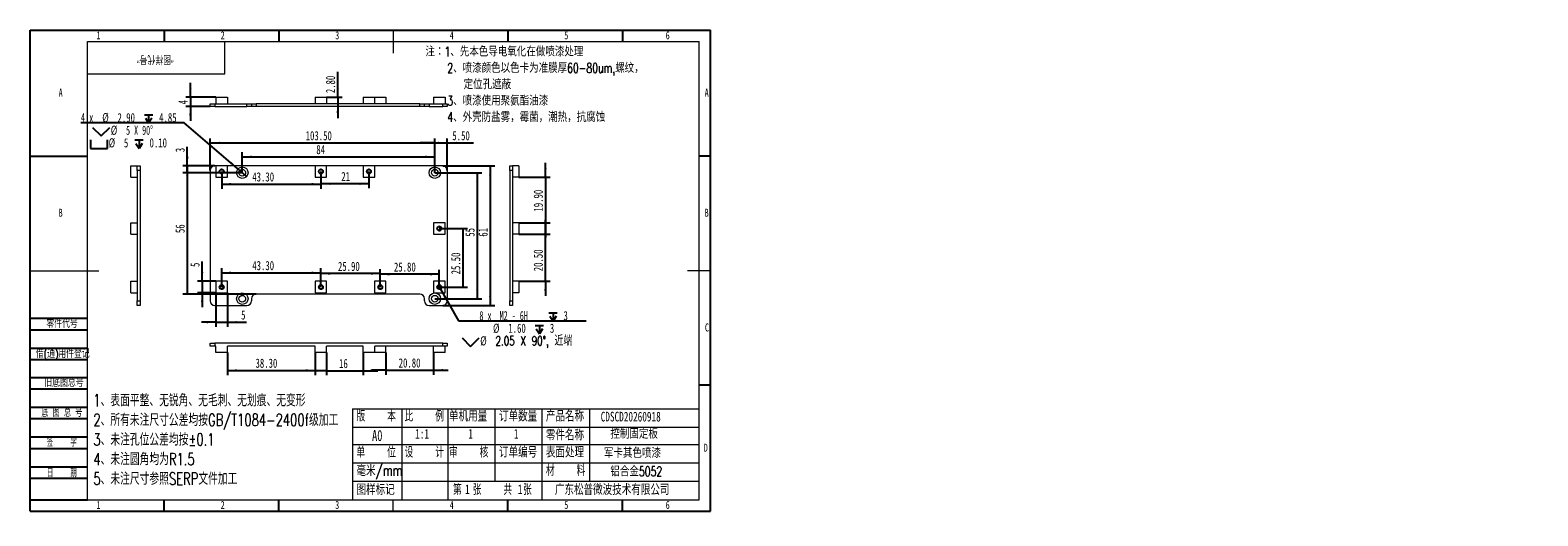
# Model space of a CAD drawing. Header units: millimetres. Extents: x 0 to 658, y -2 to 210.
import ezdxf

# ---------------------------------------------------------------- set-up
doc = ezdxf.new("R2010")
doc.units = ezdxf.units.MM
doc.layers.add('图框', color=7, linetype='Continuous')
doc.layers.add('粗实线层', color=7, linetype='Continuous', lineweight=15)
doc.styles.add('SLDTEXTSTYLE0', font='TXT', dxfattribs={"width": 0.7})
doc.styles.add('SLDTEXTSTYLE1', font='TXT', dxfattribs={"width": 0.7, "bigfont": 'bigfont'})
doc.styles.add('SLDTEXTSTYLE2', font='TXT', dxfattribs={"width": 0.614286, "bigfont": 'bigfont'})
doc.styles.add('SLDTEXTSTYLE3', font='TXT', dxfattribs={"width": 0.566667, "bigfont": 'bigfont'})
doc.styles.add('SLDTEXTSTYLE4', font='TXT', dxfattribs={"width": 0.633333})
doc.styles.add('SLDTEXTSTYLE5', font='TXT', dxfattribs={"width": 0.642857})
doc.styles.add('SLDTEXTSTYLE6', font='TXT', dxfattribs={"width": 0.616667})
doc.dimstyles.new('SLDDIMSTYLE0', dxfattribs={"dimtxt": 4, "dimasz": 4.08, "dimexe": 0, "dimexo": 0.0625, "dimgap": 1, "dimtad": 2, "dimrnd": 1e-09, "dimzin": 4, "dimdsep": 46, "dimtxsty": 'SLDTEXTSTYLE0', "dimsah": 1, "dimcen": 0.09, "dimadec": 0, "dimazin": 1, "dimtfac": 1, "dimtofl": 0, "dimtmove": 0, "dimatfit": 3, "dimfxl": 0, "dimfrac": 2, "dimtolj": 1, "dimtzin": 12, "dimarcsym": 0})
doc.dimstyles.new('SLDDIMSTYLE1', dxfattribs={"dimtxt": 4, "dimasz": 4.08, "dimexe": 0, "dimexo": 0.0625, "dimgap": 1, "dimtad": 2, "dimrnd": 1e-09, "dimzin": 12, "dimdsep": 46, "dimtxsty": 'SLDTEXTSTYLE0', "dimsah": 1, "dimcen": 0.09, "dimadec": 0, "dimazin": 3, "dimtfac": 1, "dimtofl": 0, "dimtmove": 0, "dimatfit": 3, "dimfxl": 0, "dimfrac": 2, "dimtolj": 1, "dimtzin": 12, "dimarcsym": 0})
doc.dimstyles.new('SLDDIMSTYLE2', dxfattribs={"dimtxt": 4, "dimasz": 4.08, "dimexe": 0, "dimexo": 0.0625, "dimgap": 1, "dimtad": 0, "dimtih": 1, "dimtoh": 1, "dimrnd": 1e-09, "dimzin": 4, "dimdsep": 46, "dimtxsty": 'SLDTEXTSTYLE0', "dimblk1": 'NONE', "dimsah": 1, "dimcen": 0, "dimadec": 0, "dimazin": 1, "dimtfac": 1, "dimtmove": 0, "dimatfit": 3, "dimldrblk": 'NONE', "dimfxl": 0, "dimfrac": 2, "dimtolj": 1, "dimtzin": 12, "dimarcsym": 0})
doc.dimstyles.new('SLDDIMSTYLE3', dxfattribs={"dimtxt": 4, "dimasz": 4.08, "dimexe": 0, "dimexo": 0.0625, "dimgap": 1, "dimtad": 0, "dimtih": 1, "dimtoh": 1, "dimdec": 6, "dimrnd": 1e-09, "dimzin": 12, "dimdsep": 46, "dimtxsty": 'SLDTEXTSTYLE0', "dimblk1": 'NONE', "dimsah": 1, "dimcen": 0, "dimadec": 0, "dimazin": 3, "dimtfac": 1, "dimtmove": 0, "dimatfit": 3, "dimldrblk": 'NONE', "dimfxl": 0, "dimfrac": 2, "dimtolj": 1, "dimtzin": 12, "dimarcsym": 0})
doc.dimstyles.new('SLDDIMSTYLE4', dxfattribs={"dimtxt": 4, "dimasz": 4.08, "dimexe": 0, "dimexo": 0.0625, "dimgap": 1, "dimtad": 2, "dimrnd": 1e-09, "dimzin": 4, "dimdsep": 46, "dimtxsty": 'SLDTEXTSTYLE0', "dimsah": 1, "dimcen": 0.09, "dimadec": 0, "dimazin": 1, "dimtfac": 1, "dimtmove": 0, "dimatfit": 0, "dimfxl": 0, "dimfrac": 2, "dimtolj": 1, "dimtzin": 12, "dimarcsym": 0})
doc.dimstyles.new('SLDDIMSTYLE5', dxfattribs={"dimtxt": 4, "dimasz": 4.08, "dimexe": 0, "dimexo": 0.0625, "dimgap": 1, "dimtad": 2, "dimrnd": 1e-09, "dimzin": 12, "dimdsep": 46, "dimtxsty": 'SLDTEXTSTYLE0', "dimsah": 1, "dimcen": 0.09, "dimadec": 0, "dimazin": 3, "dimtfac": 1, "dimtmove": 0, "dimatfit": 0, "dimfxl": 0, "dimfrac": 2, "dimtolj": 1, "dimtzin": 12, "dimarcsym": 0})

# ---------------------------------------------------------------- blocks, each defined once
blk = doc.blocks.new('SW_NOTE_0')
at = {"layer": '图框', "color": 0, "char_height": 4.2333, "attachment_point": 1, "style": 'SLDTEXTSTYLE1'}
for s, insert in [('\\M+1928D\\M+181461\\M+18141\\M+190E6\\M+1967B\\M+19046导电氧\\M+189BB\\M+18DDD\\M+198F4喷\\M+18EBD处\\M+1979D', (0, 5.46)), ('2\\M+18141喷\\M+18EBD颜\\M+19046\\M+188C8\\M+19046卡为\\M+18F79\\M+1968C\\M+18CFA60-80um,\\M+19786纹\\M+18143', (9.53, -1.69)), ('\\M+192E8\\M+188CA\\M+18D45\\M+18ED5\\M+195C1', (16.67, -8.83)), ('3\\M+18141喷\\M+18EBD\\M+18E67\\M+19770\\M+1E3DA氨酯\\M+196FB\\M+18EBD', (9.53, -15.98)), ('4\\M+18141\\M+18A4F壳\\M+19668盐雾\\M+18143霉\\M+18BDB\\M+18143\\M+192AA热\\M+18143\\M+18D52\\M+19585蚀', (9.53, -23.12))]:
    blk.add_mtext(s, dxfattribs=dict(at, insert=insert))
blk = doc.blocks.new('SW_NOTE_1')
at = {"layer": '图框', "color": 0, "attachment_point": 1, "style": 'SLDTEXTSTYLE1'}
for s, insert, char_height in [('1\\M+18141\\M+1955C\\M+196CA\\M+195BD\\M+190AE\\M+18141\\M+19DD9锐\\M+18A70\\M+18141\\M+19DD9\\M+196D1\\M+18E68\\M+18141\\M+19DD9划\\M+18DAD\\M+18141\\M+19DD9变\\M+18C60', (0, 6.82), 5.29167), ('2\\M+18141\\M+18F8A\\M+1974C\\M+196A2\\M+1928D\\M+18EDA\\M+190A1\\M+18CF6\\M+18DB7\\M+18BCF\\M+188C2GB/T1084-2400f级\\M+189C1\\M+18D48', (0, -1.73), 5.29167), ('3\\M+18141\\M+196A2\\M+1928D\\M+18D45\\M+188CA\\M+18CF6\\M+18DB7\\M+18BCF\\M+188C2\\M+1817D0.1', (0, -10.29), 5.2917), ('4\\M+18141\\M+196A2\\M+1928D圆\\M+18A70\\M+18BCF为R1.5', (0, -18.85), 5.2917), ('5\\M+18141\\M+196A2\\M+1928D\\M+18EDA\\M+190A1\\M+18E51\\M+18FC6SERP\\M+195B6\\M+18C8F\\M+189C1\\M+18D48', (0, -27.4), 5.2917)]:
    blk.add_mtext(s, dxfattribs=dict(at, insert=insert, char_height=char_height))
blk = doc.blocks.new('_D')
at = {"layer": '图框'}
for p, q in [((78.6, 148.78), (78.6, 162.78)), ((78.6, 160.78), (182.1, 160.78)), ((182.1, 148.78), (182.1, 162.78))]:
    blk.add_line(p, q, dxfattribs=at)
for points in [[(78.6, 160.78), (82.68, 160.27), (82.68, 161.29)], [(182.1, 160.78), (178.02, 161.29), (178.02, 160.27)]]:
    blk.add_solid(points, dxfattribs=at)
at = {"layer": '图框', "insert": (120.26, 165.94), "char_height": 4, "attachment_point": 1, "style": 'SLDTEXTSTYLE0'}
blk.add_mtext('103.50', dxfattribs=at)
blk = doc.blocks.new('_D_1')
at = {"layer": '图框'}
for p, q in [((80.6, 150.78), (66.6, 150.78)), ((68.6, 150.78), (68.6, 94.78)), ((98.6, 94.78), (66.6, 94.78))]:
    blk.add_line(p, q, dxfattribs=at)
for points in [[(68.6, 150.78), (68.1, 146.7), (69.11, 146.7)], [(68.6, 94.78), (69.11, 98.86), (68.1, 98.86)]]:
    blk.add_solid(points, dxfattribs=at)
at = {"layer": '图框', "insert": (63.45, 121.43), "char_height": 4, "attachment_point": 1, "rotation": 90, "style": 'SLDTEXTSTYLE0'}
blk.add_mtext('56', dxfattribs=at)
blk = doc.blocks.new('_D_2')
at = {"layer": '图框'}
for p, q in [((180.1, 150.78), (202.84, 150.78)), ((200.84, 150.78), (200.84, 89.78)), ((180.1, 89.78), (202.84, 89.78))]:
    blk.add_line(p, q, dxfattribs=at)
for points in [[(200.84, 150.78), (200.33, 146.7), (201.35, 146.7)], [(200.84, 89.78), (201.35, 93.86), (200.33, 93.86)]]:
    blk.add_solid(points, dxfattribs=at)
at = {"layer": '图框', "insert": (195.68, 119.85), "char_height": 4, "attachment_point": 1, "rotation": 90, "style": 'SLDTEXTSTYLE0'}
blk.add_mtext('61', dxfattribs=at)
blk = doc.blocks.new('SW_SYMBOL_HOLE_DEPTH')
at = {"layer": '图框', "color": 0}
for p, q in [((0, 875), (800, 875)), ((100, 555), (400, 75)), ((400, 875), (400, 75)), ((700, 555), (400, 75))]:
    blk.add_line(p, q, dxfattribs=at)
blk = doc.blocks.new('SW_SYMBOL_HOLE_SINK')
at = {"layer": '图框', "color": 0}
for p, q in [((0, 875), (800, 75)), ((800, 75), (1600, 875))]:
    blk.add_line(p, q, dxfattribs=at)
blk = doc.blocks.new('SW_SYMBOL_HOLE_SPOT')
at = {"layer": '图框', "color": 0}
for p, q in [((0, 875), (0, 75)), ((0, 75), (1600, 75)), ((1600, 75), (1600, 875))]:
    blk.add_line(p, q, dxfattribs=at)
blk = doc.blocks.new('_D_3')
at = {"layer": '图框'}
for p, q in [((67.28, 169.51), (22.16, 169.51)), ((90.71, 149.41), (67.28, 169.51)), ((94.5, 146.15), (90.71, 149.41))]:
    blk.add_line(p, q, dxfattribs=at)
blk.add_solid([(90.71, 149.41), (87.94, 152.45), (87.28, 151.68)], dxfattribs=at)
at = {"layer": '图框', "xscale": 0.004654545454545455, "yscale": 0.004654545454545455, "zscale": 0.004654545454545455}
for name, p in [('SW_SYMBOL_HOLE_DEPTH', (49.86, 169)), ('SW_SYMBOL_HOLE_SINK', (27.28, 163.5)), ('SW_SYMBOL_HOLE_SPOT', (26.35, 158)), ('SW_SYMBOL_HOLE_DEPTH', (45.67, 158))]:
    blk.add_blockref(name, p, dxfattribs=at)
at = {"layer": '图框', "char_height": 4, "attachment_point": 1}
for s, insert, style in [('4 x', (22.16, 173.82), 'SLDTEXTSTYLE4'), ('%%c', (31.47, 173.82), 'SLDTEXTSTYLE0'), ('2.90', (38.14, 173.82), 'SLDTEXTSTYLE0'), ('4.85', (56.3, 173.82), 'SLDTEXTSTYLE0'), ('%%c', (35.19, 168.32), 'SLDTEXTSTYLE0'), ('5 X 90°', (41.87, 168.32), 'SLDTEXTSTYLE5'), ('%%c', (34.26, 162.82), 'SLDTEXTSTYLE0'), ('5', (40.94, 162.82), 'SLDTEXTSTYLE0'), ('0.10', (52.11, 162.82), 'SLDTEXTSTYLE0')]:
    blk.add_mtext(s, dxfattribs=dict(at, insert=insert, style=style))
blk = doc.blocks.new('_NONE')
blk = doc.blocks.new('_D_4')
at = {"layer": '图框'}
for p, q in [((178.1, 98.77), (179.11, 96.99)), ((179.11, 96.99), (186.96, 83.08)), ((186.96, 83.08), (242.78, 83.08))]:
    blk.add_line(p, q, dxfattribs=at)
blk.add_solid([(179.11, 96.99), (180.67, 93.19), (181.56, 93.69)], dxfattribs=at)
at = {"layer": '图框', "xscale": 0.004654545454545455, "yscale": 0.004654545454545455, "zscale": 0.004654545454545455}
for name, p in [('SW_SYMBOL_HOLE_DEPTH', (226.37, 82.56)), ('SW_SYMBOL_HOLE_DEPTH', (220.43, 77.06)), ('SW_SYMBOL_HOLE_SINK', (188.54, 71.56))]:
    blk.add_blockref(name, p, dxfattribs=at)
at = {"layer": '图框', "char_height": 4, "attachment_point": 1}
for s, insert, style in [('8 x  M2 - 6H', (196.11, 87.39), 'SLDTEXTSTYLE6'), ('3', (232.81, 87.39), 'SLDTEXTSTYLE0'), ('%%c', (202.05, 81.89), 'SLDTEXTSTYLE0'), ('1.60', (208.72, 81.89), 'SLDTEXTSTYLE0'), ('3', (226.87, 81.89), 'SLDTEXTSTYLE0'), ('%%c', (196.46, 76.39), 'SLDTEXTSTYLE0'), ('2.05 X 90\\M+1818B, \\M+18BDF\\M+1925B', (203.13, 76.39), 'SLDTEXTSTYLE1')]:
    blk.add_mtext(s, dxfattribs=dict(at, insert=insert, style=style))
blk = doc.blocks.new('_D_5')
at = {"layer": '图框'}
for p, q in [((92.6, 147.78), (92.6, 156.72)), ((92.6, 154.72), (176.6, 154.72)), ((176.6, 147.78), (176.6, 156.72))]:
    blk.add_line(p, q, dxfattribs=at)
for points in [[(92.6, 154.72), (96.68, 154.21), (96.68, 155.22)], [(176.6, 154.72), (172.52, 155.22), (172.52, 154.21)]]:
    blk.add_solid(points, dxfattribs=at)
at = {"layer": '图框', "insert": (124.92, 159.87), "char_height": 4, "attachment_point": 1, "style": 'SLDTEXTSTYLE0'}
blk.add_mtext('84', dxfattribs=at)
blk = doc.blocks.new('_D_6')
at = {"layer": '图框'}
for p, q in [((176.6, 147.78), (197.18, 147.78)), ((195.18, 147.78), (195.18, 92.78)), ((176.6, 92.78), (197.18, 92.78))]:
    blk.add_line(p, q, dxfattribs=at)
for points in [[(195.18, 147.78), (194.67, 143.7), (195.69, 143.7)], [(195.18, 92.78), (195.69, 96.86), (194.67, 96.86)]]:
    blk.add_solid(points, dxfattribs=at)
at = {"layer": '图框', "insert": (190.02, 119.85), "char_height": 4, "attachment_point": 1, "rotation": 90, "style": 'SLDTEXTSTYLE0'}
blk.add_mtext('55', dxfattribs=at)
blk = doc.blocks.new('_D_7')
at = {"layer": '图框'}
for p, q in [((176.6, 160.78), (170.25, 160.78)), ((176.6, 147.78), (176.6, 162.78)), ((176.6, 160.78), (182.1, 160.78)), ((182.1, 148.78), (182.1, 162.78)), ((182.1, 160.78), (193.6, 160.78))]:
    blk.add_line(p, q, dxfattribs=at)
for points in [[(176.6, 160.78), (172.52, 161.29), (172.52, 160.27)], [(182.1, 160.78), (186.18, 160.27), (186.18, 161.29)]]:
    blk.add_solid(points, dxfattribs=at)
at = {"layer": '图框', "insert": (184.29, 165.94), "char_height": 4, "attachment_point": 1, "style": 'SLDTEXTSTYLE0'}
blk.add_mtext('5.50', dxfattribs=at)
blk = doc.blocks.new('_D_8')
at = {"layer": '图框'}
for p, q in [((68.6, 150.78), (68.6, 159.06)), ((80.6, 150.78), (66.6, 150.78)), ((92.6, 147.78), (66.6, 147.78)), ((68.6, 147.78), (68.6, 150.78)), ((68.6, 147.78), (68.6, 141.43))]:
    blk.add_line(p, q, dxfattribs=at)
for points in [[(68.6, 150.78), (69.11, 154.86), (68.1, 154.86)], [(68.6, 147.78), (68.1, 143.7), (69.11, 143.7)]]:
    blk.add_solid(points, dxfattribs=at)
at = {"layer": '图框', "insert": (63.45, 156.73), "char_height": 4, "attachment_point": 1, "rotation": 90, "style": 'SLDTEXTSTYLE0'}
blk.add_mtext('3', dxfattribs=at)
blk = doc.blocks.new('_D_9')
at = {"layer": '图框'}
for p, q in [((83.6, 97.88), (83.6, 106.09)), ((126.9, 97.88), (126.9, 106.09)), ((83.6, 104.09), (126.9, 104.09))]:
    blk.add_line(p, q, dxfattribs=at)
for points in [[(83.6, 104.09), (87.68, 103.59), (87.68, 104.6)], [(126.9, 104.09), (122.82, 104.6), (122.82, 103.59)]]:
    blk.add_solid(points, dxfattribs=at)
at = {"layer": '图框', "insert": (96.96, 109.25), "char_height": 4, "attachment_point": 1, "style": 'SLDTEXTSTYLE0'}
blk.add_mtext('43.30', dxfattribs=at)
blk = doc.blocks.new('_D_10')
at = {"layer": '图框'}
for p, q in [((126.9, 97.88), (126.9, 105.73)), ((152.8, 97.88), (152.8, 105.73)), ((152.8, 103.73), (126.9, 103.73))]:
    blk.add_line(p, q, dxfattribs=at)
for points in [[(126.9, 103.73), (130.98, 103.22), (130.98, 104.24)], [(152.8, 103.73), (148.72, 104.24), (148.72, 103.22)]]:
    blk.add_solid(points, dxfattribs=at)
at = {"layer": '图框', "insert": (134.36, 108.89), "char_height": 4, "attachment_point": 1, "style": 'SLDTEXTSTYLE0'}
blk.add_mtext('25.90', dxfattribs=at)
blk = doc.blocks.new('_D_11')
at = {"layer": '图框'}
for p, q in [((152.8, 97.88), (152.8, 105.45)), ((178.6, 97.88), (178.6, 105.45)), ((178.6, 103.45), (152.8, 103.45))]:
    blk.add_line(p, q, dxfattribs=at)
for points in [[(152.8, 103.45), (156.88, 102.94), (156.88, 103.95)], [(178.6, 103.45), (174.52, 103.95), (174.52, 102.94)]]:
    blk.add_solid(points, dxfattribs=at)
at = {"layer": '图框', "insert": (158.8, 108.6), "char_height": 4, "attachment_point": 1, "style": 'SLDTEXTSTYLE0'}
blk.add_mtext('25.80', dxfattribs=at)
blk = doc.blocks.new('_D_12')
at = {"layer": '图框'}
for p, q in [((83.6, 148.28), (83.6, 140.8)), ((126.9, 148.28), (126.9, 140.8)), ((83.6, 142.8), (126.9, 142.8))]:
    blk.add_line(p, q, dxfattribs=at)
for points in [[(83.6, 142.8), (87.68, 142.29), (87.68, 143.3)], [(126.9, 142.8), (122.82, 143.3), (122.82, 142.29)]]:
    blk.add_solid(points, dxfattribs=at)
at = {"layer": '图框', "insert": (96.96, 147.95), "char_height": 4, "attachment_point": 1, "style": 'SLDTEXTSTYLE0'}
blk.add_mtext('43.30', dxfattribs=at)
blk = doc.blocks.new('_D_13')
at = {"layer": '图框'}
for p, q in [((126.9, 148.28), (126.9, 140.96)), ((147.9, 148.28), (147.9, 140.96)), ((147.9, 142.96), (126.9, 142.96))]:
    blk.add_line(p, q, dxfattribs=at)
for points in [[(126.9, 142.96), (130.98, 142.45), (130.98, 143.46)], [(147.9, 142.96), (143.82, 143.46), (143.82, 142.45)]]:
    blk.add_solid(points, dxfattribs=at)
at = {"layer": '图框', "insert": (135.8, 148.11), "char_height": 4, "attachment_point": 1, "style": 'SLDTEXTSTYLE0'}
blk.add_mtext('21', dxfattribs=at)
blk = doc.blocks.new('_D_14')
at = {"layer": '图框'}
for p, q in [((178.6, 123.38), (190.94, 123.38)), ((188.94, 123.38), (188.94, 97.88)), ((178.6, 97.88), (190.94, 97.88))]:
    blk.add_line(p, q, dxfattribs=at)
for points in [[(188.94, 123.38), (188.43, 119.3), (189.45, 119.3)], [(188.94, 97.88), (189.45, 101.96), (188.43, 101.96)]]:
    blk.add_solid(points, dxfattribs=at)
at = {"layer": '图框', "insert": (183.78, 103.4), "char_height": 4, "attachment_point": 1, "rotation": 90, "style": 'SLDTEXTSTYLE0'}
blk.add_mtext('25.50', dxfattribs=at)
blk = doc.blocks.new('_D_15')
at = {"layer": '图框'}
for p, q in [((81.1, 95.38), (81.1, 80.54)), ((86.1, 95.38), (86.1, 80.54)), ((81.1, 82.54), (74.75, 82.54)), ((81.1, 82.54), (86.1, 82.54)), ((86.1, 82.54), (94.41, 82.54))]:
    blk.add_line(p, q, dxfattribs=at)
for points in [[(81.1, 82.54), (77.02, 83.04), (77.02, 82.03)], [(86.1, 82.54), (90.18, 82.03), (90.18, 83.04)]]:
    blk.add_solid(points, dxfattribs=at)
at = {"layer": '图框', "insert": (92.08, 87.69), "char_height": 4, "attachment_point": 1, "style": 'SLDTEXTSTYLE0'}
blk.add_mtext('5', dxfattribs=at)
blk = doc.blocks.new('_D_16')
at = {"layer": '图框'}
for p, q in [((75.07, 100.38), (75.07, 108.96)), ((81.1, 100.38), (73.07, 100.38)), ((75.07, 100.38), (75.07, 95.38)), ((81.1, 95.38), (73.07, 95.38)), ((75.07, 95.38), (75.07, 89.03))]:
    blk.add_line(p, q, dxfattribs=at)
for points in [[(75.07, 100.38), (75.58, 104.46), (74.57, 104.46)], [(75.07, 95.38), (74.57, 91.3), (75.58, 91.3)]]:
    blk.add_solid(points, dxfattribs=at)
at = {"layer": '图框', "insert": (69.92, 106.63), "char_height": 4, "attachment_point": 1, "rotation": 90, "style": 'SLDTEXTSTYLE0'}
blk.add_mtext('5', dxfattribs=at)
blk = doc.blocks.new('_D_17')
at = {"layer": '图框'}
for p, q in [((69.94, 180.7), (69.94, 187.05)), ((81.1, 180.7), (67.94, 180.7)), ((69.94, 180.7), (69.94, 176.7)), ((78.6, 176.7), (67.94, 176.7)), ((69.94, 176.7), (69.94, 170.35))]:
    blk.add_line(p, q, dxfattribs=at)
for points in [[(69.94, 180.7), (70.45, 184.78), (69.43, 184.78)], [(69.94, 176.7), (69.43, 172.62), (70.45, 172.62)]]:
    blk.add_solid(points, dxfattribs=at)
at = {"layer": '图框', "insert": (64.78, 177.63), "char_height": 4, "attachment_point": 1, "rotation": 90, "style": 'SLDTEXTSTYLE0'}
blk.add_mtext('4', dxfattribs=at)
blk = doc.blocks.new('_D_18')
at = {"layer": '图框'}
for p, q in [((134.26, 180.7), (134.26, 191.81)), ((129.4, 180.7), (136.26, 180.7)), ((134.26, 180.7), (134.26, 177.9)), ((134.26, 177.9), (134.26, 171.55))]:
    blk.add_line(p, q, dxfattribs=at)
for points in [[(134.26, 180.7), (134.77, 184.78), (133.75, 184.78)], [(134.26, 177.9), (133.75, 173.82), (134.77, 173.82)]]:
    blk.add_solid(points, dxfattribs=at)
at = {"layer": '图框', "insert": (129.11, 182.5), "char_height": 4, "attachment_point": 1, "rotation": 90, "style": 'SLDTEXTSTYLE0'}
blk.add_mtext('2.80', dxfattribs=at)
blk = doc.blocks.new('_D_19')
at = {"layer": '图框'}
for p, q in [((86.1, 69.31), (86.1, 59.47)), ((124.4, 69.31), (124.4, 59.47)), ((86.1, 61.47), (124.4, 61.47))]:
    blk.add_line(p, q, dxfattribs=at)
for points in [[(86.1, 61.47), (90.18, 60.96), (90.18, 61.98)], [(124.4, 61.47), (120.32, 61.98), (120.32, 60.96)]]:
    blk.add_solid(points, dxfattribs=at)
at = {"layer": '图框', "insert": (98.37, 66.63), "char_height": 4, "attachment_point": 1, "style": 'SLDTEXTSTYLE0'}
blk.add_mtext('38.30', dxfattribs=at)
blk = doc.blocks.new('_D_20')
at = {"layer": '图框'}
for p, q in [((129.4, 69.31), (129.4, 59.35)), ((145.4, 69.31), (145.4, 59.35)), ((129.4, 61.35), (123.05, 61.35)), ((129.4, 61.35), (145.4, 61.35)), ((145.4, 61.35), (151.75, 61.35))]:
    blk.add_line(p, q, dxfattribs=at)
for points in [[(129.4, 61.35), (125.32, 61.86), (125.32, 60.84)], [(145.4, 61.35), (149.48, 60.84), (149.48, 61.86)]]:
    blk.add_solid(points, dxfattribs=at)
at = {"layer": '图框', "insert": (134.84, 66.5), "char_height": 4, "attachment_point": 1, "style": 'SLDTEXTSTYLE0'}
blk.add_mtext('16', dxfattribs=at)
blk = doc.blocks.new('_D_21')
at = {"layer": '图框'}
for p, q in [((155.3, 69.31), (155.3, 59.59)), ((176.1, 69.31), (176.1, 59.59)), ((155.3, 61.59), (148.95, 61.59)), ((155.3, 61.59), (176.1, 61.59)), ((176.1, 61.59), (182.45, 61.59))]:
    blk.add_line(p, q, dxfattribs=at)
for points in [[(155.3, 61.59), (151.22, 62.1), (151.22, 61.09)], [(176.1, 61.59), (180.18, 61.09), (180.18, 62.1)]]:
    blk.add_solid(points, dxfattribs=at)
at = {"layer": '图框', "insert": (160.87, 66.75), "char_height": 4, "attachment_point": 1, "style": 'SLDTEXTSTYLE0'}
blk.add_mtext('20.80', dxfattribs=at)
blk = doc.blocks.new('_D_22')
at = {"layer": '图框'}
for p, q in [((224.93, 145.78), (224.93, 152.13)), ((213.32, 145.78), (226.93, 145.78)), ((224.93, 145.78), (224.93, 125.88)), ((213.32, 125.88), (226.93, 125.88)), ((224.93, 125.88), (224.93, 119.53))]:
    blk.add_line(p, q, dxfattribs=at)
for points in [[(224.93, 145.78), (225.44, 149.86), (224.43, 149.86)], [(224.93, 125.88), (224.43, 121.8), (225.44, 121.8)]]:
    blk.add_solid(points, dxfattribs=at)
at = {"layer": '图框', "insert": (219.78, 130.82), "char_height": 4, "attachment_point": 1, "rotation": 90, "style": 'SLDTEXTSTYLE0'}
blk.add_mtext('19.90', dxfattribs=at)
blk = doc.blocks.new('_D_23')
at = {"layer": '图框'}
for p, q in [((224.93, 120.88), (224.93, 127.23)), ((213.32, 120.88), (226.93, 120.88)), ((224.93, 100.38), (224.93, 120.88)), ((213.32, 100.38), (226.93, 100.38)), ((224.93, 100.38), (224.93, 94.03))]:
    blk.add_line(p, q, dxfattribs=at)
for points in [[(224.93, 120.88), (225.44, 124.96), (224.43, 124.96)], [(224.93, 100.38), (224.43, 96.3), (225.44, 96.3)]]:
    blk.add_solid(points, dxfattribs=at)
at = {"layer": '图框', "insert": (219.78, 104.76), "char_height": 4, "attachment_point": 1, "rotation": 90, "style": 'SLDTEXTSTYLE0'}
blk.add_mtext('20.50', dxfattribs=at)

msp = doc.modelspace()

# ---------------------------------------------------------------- linework, layer by layer
at = {"color": 7, "linetype": 'Continuous', "lineweight": 15}
for p, q in [((78.6034483, 176.6980495), (78.6034483, 177.8980495)), ((78.6034483, 177.8980495), (80.6034524, 177.8980495)), ((80.6034524, 177.8980495), (80.6034524, 176.6980495)), ((80.6034524, 177.8980495), (94.6034509, 177.8980495)), ((81.1034534, 180.6980497), (81.1034534, 177.8980495)), ((81.1034534, 180.6980497), (86.1034523, 180.6980497)), ((86.1034523, 180.6980497), (86.1034523, 177.8980495)), ((94.6034509, 176.6980495), (94.6034509, 177.8980495)), ((94.6034509, 177.8980495), (96.6034513, 177.8980495)), ((96.6034513, 177.8980495), (96.6034513, 176.6980495)), ((96.6034513, 177.8980495), (98.6034516, 177.8980495)), ((98.6034516, 177.8980495), (98.6034516, 176.6980495)), ((170.1034512, 177.8980495), (98.6034516, 177.8980495)), ((124.4034506, 180.6980497), (129.4034514, 180.6980497)), ((124.4034506, 180.6980497), (124.4034506, 177.8980495)), ((129.4034514, 180.6980497), (129.4034514, 177.8980495)), ((145.403451, 180.6980497), (150.3034508, 180.6980497)), ((145.403451, 180.6980497), (145.403451, 177.8980495)), ((150.3034508, 180.6980497), (155.3034512, 180.6980497)), ((150.3034508, 180.6980497), (150.3034508, 177.8980495)), ((155.3034512, 180.6980497), (155.3034512, 177.8980495)), ((170.1034512, 176.6980495), (170.1034512, 177.8980495)), ((170.1034512, 177.8980495), (172.1034515, 177.8980495)), ((172.1034515, 176.6980495), (172.1034515, 177.8980495)), ((172.1034515, 177.8980495), (174.1034519, 177.8980495)), ((174.1034519, 177.8980495), (174.1034519, 176.6980495)), ((174.1034519, 177.8980495), (180.1034528, 177.8980495)), ((176.1034522, 180.6980497), (176.1034522, 177.8980495)), ((176.1034522, 180.6980497), (181.1034511, 180.6980497)), ((180.1034528, 176.6980495), (180.1034528, 177.8980495)), ((180.1034528, 177.8980495), (182.1034494, 177.8980495)), ((181.1034511, 180.6980497), (181.1034511, 177.8980495)), ((182.1034494, 177.8980495), (182.1034494, 176.6980495)), ((80.6034524, 176.6980495), (78.6034483, 176.6980495)), ((80.6034524, 176.6980495), (94.6034509, 176.6980495)), ((96.6034513, 176.6980495), (94.6034509, 176.6980495)), ((98.6034516, 176.6980495), (96.6034513, 176.6980495)), ((170.1034512, 176.6980495), (98.6034516, 176.6980495)), ((172.1034515, 176.6980495), (170.1034512, 176.6980495)), ((174.1034519, 176.6980495), (172.1034515, 176.6980495)), ((174.1034519, 176.6980495), (180.1034528, 176.6980495)), ((182.1034494, 176.6980495), (180.1034528, 176.6980495)), ((43.9660716, 145.781731), (43.9660716, 150.7817318)), ((43.9660716, 150.7817318), (46.7660717, 150.7817318)), ((43.9660716, 145.781731), (46.7660717, 145.781731)), ((46.7660717, 148.7817315), (46.7660717, 150.7817318)), ((46.7660717, 150.7817318), (47.9660718, 150.7817318)), ((46.7660717, 148.7817315), (46.7660717, 91.7817315)), ((47.9660718, 148.7817315), (46.7660717, 148.7817315)), ((47.9660718, 150.7817318), (47.9660718, 148.7817315)), ((47.9660718, 148.7817315), (47.9660718, 91.7817315)), ((78.6034483, 148.7817315), (78.6034483, 91.7817315)), ((81.1034534, 150.7817318), (80.6034524, 150.7817318)), ((81.1034534, 150.7817318), (81.1034534, 145.781731)), ((86.1034523, 150.7817318), (81.1034534, 150.7817318)), ((81.1034534, 145.781731), (86.1034523, 145.781731)), ((86.1034523, 145.781731), (86.1034523, 150.7817318)), ((124.4034506, 150.7817318), (86.1034523, 150.7817318)), ((124.4034506, 150.7817318), (124.4034506, 145.781731)), ((129.4034514, 150.7817318), (124.4034506, 150.7817318)), ((124.4034506, 145.781731), (129.4034514, 145.781731)), ((129.4034514, 145.781731), (129.4034514, 150.7817318)), ((145.403451, 150.7817318), (129.4034514, 150.7817318)), ((150.4034511, 150.7817318), (145.403451, 150.7817318)), ((145.403451, 150.7817318), (145.403451, 145.781731)), ((145.403451, 145.781731), (150.4034511, 145.781731)), ((150.4034511, 145.781731), (150.4034511, 150.7817318)), ((180.1034528, 150.7817318), (150.4034511, 150.7817318)), ((182.1034494, 148.7817315), (182.1034494, 91.7817315)), ((209.3242119, 150.7817318), (210.5242119, 150.7817318)), ((209.3242119, 148.7817315), (209.3242119, 150.7817318)), ((210.5242119, 148.7817315), (209.3242119, 148.7817315)), ((209.3242119, 148.7817315), (209.3242119, 91.7817315)), ((210.5242119, 150.7817318), (210.5242119, 148.7817315)), ((213.3242121, 150.7817318), (210.5242119, 150.7817318)), ((210.5242119, 148.7817315), (210.5242119, 91.7817315)), ((213.3242121, 145.781731), (210.5242119, 145.781731)), ((213.3242121, 150.7817318), (213.3242121, 145.781731)), ((43.9660716, 120.8817316), (43.9660716, 125.8817318)), ((43.9660716, 125.8817318), (46.7660717, 125.8817318)), ((181.1034511, 125.8817318), (176.1034522, 125.8817318)), ((176.1034522, 125.8817318), (176.1034522, 120.8817316)), ((181.1034511, 120.8817316), (181.1034511, 125.8817318)), ((213.3242121, 125.8817318), (210.5242119, 125.8817318)), ((213.3242121, 125.8817318), (213.3242121, 120.8817316)), ((43.9660716, 120.8817316), (46.7660717, 120.8817316)), ((176.1034522, 120.8817316), (181.1034511, 120.8817316)), ((213.3242121, 120.8817316), (210.5242119, 120.8817316)), ((43.9660716, 95.381731), (43.9660716, 100.3817318)), ((43.9660716, 100.3817318), (46.7660717, 100.3817318)), ((86.1034523, 100.3817318), (81.1034534, 100.3817318)), ((81.1034534, 100.3817318), (81.1034534, 95.381731)), ((86.1034523, 95.381731), (86.1034523, 100.3817318)), ((129.4034514, 100.3817318), (124.4034506, 100.3817318)), ((124.4034506, 100.3817318), (124.4034506, 95.381731)), ((129.4034514, 95.381731), (129.4034514, 100.3817318)), ((155.3034512, 100.3817318), (150.3034508, 100.3817318)), ((150.3034508, 100.3817318), (150.3034508, 95.381731)), ((155.3034512, 95.381731), (155.3034512, 100.3817318)), ((181.1034511, 100.3817318), (176.1034522, 100.3817318)), ((176.1034522, 100.3817318), (176.1034522, 95.381731)), ((181.1034511, 95.381731), (181.1034511, 100.3817318)), ((213.3242121, 100.3817318), (210.5242119, 100.3817318)), ((213.3242121, 100.3817318), (213.3242121, 95.381731)), ((43.9660716, 95.381731), (46.7660717, 95.381731)), ((81.1034534, 95.381731), (86.1034523, 95.381731)), ((96.6034513, 92.7817316), (96.6034513, 91.7817315)), ((170.1034512, 94.781732), (98.6034516, 94.781732)), ((124.4034506, 95.381731), (129.4034514, 95.381731)), ((150.3034508, 95.381731), (155.3034512, 95.381731)), ((172.1034515, 91.7817315), (172.1034515, 92.7817316)), ((176.1034522, 95.381731), (181.1034511, 95.381731)), ((213.3242121, 95.381731), (210.5242119, 95.381731)), ((46.7660717, 91.7817315), (47.9660718, 91.7817315)), ((46.7660717, 89.781733), (46.7660717, 91.7817315)), ((47.9660718, 89.781733), (46.7660717, 89.781733)), ((47.9660718, 91.7817315), (47.9660718, 89.781733)), ((80.6034524, 89.781733), (94.6034509, 89.781733)), ((174.1034519, 89.781733), (180.1034528, 89.781733)), ((209.3242119, 91.7817315), (210.5242119, 91.7817315)), ((209.3242119, 89.781733), (209.3242119, 91.7817315)), ((210.5242119, 89.781733), (209.3242119, 89.781733)), ((210.5242119, 91.7817315), (210.5242119, 89.781733)), ((78.6034483, 72.105924), (78.6034483, 73.3059241)), ((78.6034483, 73.3059241), (80.6034524, 73.3059241)), ((80.6034524, 73.3059241), (80.6034524, 72.105924)), ((180.1034528, 73.3059241), (80.6034524, 73.3059241)), ((180.1034528, 72.105924), (180.1034528, 73.3059241)), ((180.1034528, 73.3059241), (182.1034494, 73.3059241)), ((182.1034494, 73.3059241), (182.1034494, 72.105924)), ((80.6034524, 72.105924), (78.6034483, 72.105924)), ((81.1034534, 72.105924), (80.6034524, 72.105924)), ((81.1034534, 69.3059239), (81.1034534, 72.105924)), ((86.1034523, 69.3059239), (81.1034534, 69.3059239)), ((124.4034506, 72.105924), (86.1034523, 72.105924)), ((86.1034523, 69.3059239), (86.1034523, 72.105924)), ((124.4034506, 69.3059239), (124.4034506, 72.105924)), ((129.4034514, 69.3059239), (124.4034506, 69.3059239)), ((145.403451, 72.105924), (129.4034514, 72.105924)), ((129.4034514, 69.3059239), (129.4034514, 72.105924)), ((145.403451, 69.3059239), (145.403451, 72.105924)), ((150.4034511, 69.3059239), (145.403451, 69.3059239)), ((150.4034511, 69.3059239), (150.4034511, 72.105924)), ((180.1034528, 72.105924), (150.4034511, 72.105924)), ((155.3034512, 69.3059239), (150.4034511, 69.3059239)), ((155.3034512, 69.3059239), (155.3034512, 72.105924)), ((176.1034522, 69.3059239), (176.1034522, 72.105924)), ((181.1034511, 69.3059239), (176.1034522, 69.3059239)), ((182.1034494, 72.105924), (180.1034528, 72.105924)), ((181.1034511, 69.3059239), (181.1034511, 72.105924))]:
    msp.add_line(p, q, dxfattribs=at)
for centre, radius in [((83.6034511, 148.2817317), 1.025), ((83.6034511, 148.2817317), 0.8), ((92.6034511, 147.7817317), 2.5), ((92.6034511, 147.7817317), 1.45), ((126.9034511, 148.2817317), 1.025), ((126.9034511, 148.2817317), 0.8), ((147.9034511, 148.2817317), 1.025), ((147.9034511, 148.2817317), 0.8), ((176.6034511, 147.7817317), 2.5), ((176.6034511, 147.7817317), 1.45), ((178.6034511, 123.3817317), 1.025), ((178.6034511, 123.3817317), 0.8), ((83.6034511, 97.8817317), 1.025), ((126.9034511, 97.8817317), 1.025), ((152.8034511, 97.8817317), 1.025), ((178.6034511, 97.8817317), 1.025), ((83.6034511, 97.8817317), 0.8), ((92.6034511, 92.7817317), 2.5), ((92.6034511, 92.7817317), 1.45), ((126.9034511, 97.8817317), 0.8), ((152.8034511, 97.8817317), 0.8), ((176.6034511, 92.7817317), 2.5), ((176.6034511, 92.7817317), 1.45), ((178.6034511, 97.8817317), 0.8)]:
    msp.add_circle(centre, radius, dxfattribs=at)
for centre, start, end in [((80.6034511, 148.7817317), 90, 180), ((180.1034511, 148.7817317), 0, 90), ((98.6034511, 92.7817317), 90, 180), ((170.1034511, 92.7817317), 0, 90), ((80.6034511, 91.7817317), 180, 270), ((94.6034511, 91.7817317), 270, 0), ((174.1034511, 91.7817317), 180, 270), ((180.1034511, 91.7817317), 270, 0)]:
    msp.add_arc(centre, 2, start, end, dxfattribs=at)
at = {"color": 7, "linetype": 'Continuous', "lineweight": 0}
for centre in [(83.6034511, 148.2817317), (126.9034511, 148.2817317), (147.9034511, 148.2817317), (178.6034511, 123.3817317), (83.6034511, 97.8817317), (126.9034511, 97.8817317), (152.8034511, 97.8817317), (178.6034511, 97.8817317)]:
    msp.add_arc(centre, 1, 255, 195, dxfattribs=at)
at = {"layer": '图框'}
for p, q in [((0, 0), (0, 210)), ((0, 210), (297, 210)), ((58.5, 210), (58.5, 205)), ((108.5, 210), (108.5, 205)), ((208.5, 210), (208.5, 205)), ((258.5, 210), (258.5, 205)), ((297, 0), (297, 210)), ((0, 155), (25, 155)), ((297, 155), (292, 155)), ((0, 84.2206215), (25, 84.2206215)), ((0, 79.2206215), (25, 79.2206215)), ((0, 71.2206215), (25, 71.2206215)), ((0, 66.2206215), (25, 66.2206215)), ((0, 58.4300278), (25, 58.4300278)), ((0, 53.4300278), (25, 53.4300278)), ((297, 55), (292, 55)), ((0, 45.4300278), (25, 45.4300278)), ((0, 40.4300278), (25, 40.4300278)), ((0, 32.4300278), (25, 32.4300278)), ((0, 27.4300278), (25, 27.4300278)), ((0, 19.4300278), (25, 19.4300278)), ((0, 14.4300278), (25, 14.4300278)), ((0, 5), (25, 5)), ((0, 0), (297, 0)), ((58.5, 0), (58.5, 5)), ((108.5, 0), (108.5, 5)), ((208.5, 0), (208.5, 5)), ((258.5, 0), (258.5, 5))]:
    msp.add_line(p, q, dxfattribs=at)
at = {"layer": '图框', "linetype": 'Continuous', "lineweight": 15}
for p, q in [((25, 5), (25, 205)), ((25, 205), (292, 205)), ((292, 5), (292, 205))]:
    msp.add_line(p, q, dxfattribs=at)
at = {"layer": '图框', "lineweight": 15}
for p, q in [((158.5, 210), (158.5, 200)), ((0, 105), (30, 105)), ((297, 105), (287, 105)), ((140.6854573, 44.6375897), (140.6854573, 5)), ((140.6854573, 44.6375897), (292, 44.6375897)), ((162.2134335, 44.6375897), (162.2134335, 5)), ((182.316782, 44.6375897), (182.316782, 5)), ((202.7866063, 44.6375897), (202.7866063, 13.2072362)), ((223.3713218, 44.6375897), (223.3713218, 5)), ((244.1827396, 44.6375897), (244.1827396, 13.2072362)), ((140.6854573, 36.6389612), (292, 36.6389612)), ((140.6854573, 29.1619824), (292, 29.1619824)), ((140.6854573, 21.1633539), (292, 21.1633539)), ((140.6854573, 13.2072362), (292, 13.2072362)), ((25, 5), (292, 5)), ((158.5, 0), (158.5, 5))]:
    msp.add_line(p, q, dxfattribs=at)
at = {"layer": '粗实线层'}
for p, q in [((85, 191), (85, 205)), ((25, 191), (85, 191))]:
    msp.add_line(p, q, dxfattribs=at)

# ---------------------------------------------------------------- block references
at = {"layer": '图框'}
for name, p in [('SW_NOTE_0', (172.5569821, 197.3097908)), ('SW_NOTE_1', (27.5720143, 44.2672309))]:
    msp.add_blockref(name, p, dxfattribs=at)

# ---------------------------------------------------------------- texts
for s, insert, char_height, attachment_point, style in [('1', (29.7944444, 209.4972863), 3.5, 2, 'SLDTEXTSTYLE0'), ('2', (84.0444444, 209.4972863), 3.5, 2, 'SLDTEXTSTYLE0'), ('3', (134.0444444, 209.4972863), 3.5, 2, 'SLDTEXTSTYLE0'), ('4', (184.0444444, 209.4972863), 3.5, 2, 'SLDTEXTSTYLE0'), ('5', (234.0444444, 209.4972863), 3.5, 2, 'SLDTEXTSTYLE0'), ('6', (278.296875, 209.4972863), 3.5, 2, 'SLDTEXTSTYLE0'), ('A', (13.3203125, 184.4972863), 3.5, 2, 'SLDTEXTSTYLE0'), ('A', (295.3203125, 184.4972863), 3.5, 2, 'SLDTEXTSTYLE0'), ('B', (13.3203125, 132.0550898), 3.5, 2, 'SLDTEXTSTYLE0'), ('B', (295.3203125, 132.0550898), 3.5, 2, 'SLDTEXTSTYLE0'), ('\\M+197EB\\M+18C8F\\M+191E3\\M+18D86', (7.0836359, 83.5790515), 3.5, 1, 'SLDTEXTSTYLE1'), ('C', (295.4272569, 81.9972863), 3.5, 2, 'SLDTEXTSTYLE0'), ('\\M+18ED8(\\M+192CA)\\M+19770\\M+18C8F\\M+1936F记', (2.4961356, 70.4725494), 3.5, 1, 'SLDTEXTSTYLE1'), ('\\M+18B8C\\M+192EA图总\\M+18D86', (6.1940533, 57.8238481), 3.5, 1, 'SLDTEXTSTYLE1'), ('\\M+192EA 图 总 \\M+18D86', (4.9471782, 44.7655004), 3.5, 1, 'SLDTEXTSTYLE2'), ('\\M+194C5    \\M+1967B', (142.4578715, 43.9381288), 4.7625, 1, 'SLDTEXTSTYLE3'), ('\\M+194E4    \\M+197E1', (163.4407616, 43.9381288), 4.7625, 1, 'SLDTEXTSTYLE3'), ('单\\M+18AF7\\M+19770\\M+197CA', (182.8423802, 43.9381288), 4.7625, 1, 'SLDTEXTSTYLE1'), ('订单\\M+19094\\M+197CA', (204.6631504, 43.9381288), 4.7625, 1, 'SLDTEXTSTYLE1'), ('产\\M+19569\\M+196BC\\M+18FCC', (225.1181906, 43.9381288), 4.7625, 1, 'SLDTEXTSTYLE1'), ('CDSCD20260918', (249.052595, 43.4240267), 4.233333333, 1, 'SLDTEXTSTYLE0'), ('A0', (149.2386369, 35.4492715), 4.7625, 1, 'SLDTEXTSTYLE0'), ('1:1', (168.0860891, 35.927265), 4.23333333, 1, 'SLDTEXTSTYLE0'), ('1', (191.2603482, 35.927265), 4.2333333, 1, 'SLDTEXTSTYLE0'), ('1', (211.1661051, 35.927265), 4.2333333, 1, 'SLDTEXTSTYLE0'), ('\\M+197EB\\M+18C8F\\M+196BC\\M+18FCC', (225.1270103, 35.6872291), 4.7625, 1, 'SLDTEXTSTYLE1'), ('\\M+18D54\\M+190A7\\M+18CC5\\M+192E8\\M+194C2', (253.2859273, 35.927265), 4.233333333, 1, 'SLDTEXTSTYLE1'), ('签    \\M+18E9A', (13.8097401, 31.7635247), 3.5, 2, 'SLDTEXTSTYLE3'), ('单    \\M+188CA', (142.4666911, 28.2084925), 4.7625, 1, 'SLDTEXTSTYLE3'), ('设    计', (163.4407616, 28.2084925), 4.7625, 1, 'SLDTEXTSTYLE3'), ('审    \\M+18A6A', (182.8335606, 28.2084925), 4.7625, 1, 'SLDTEXTSTYLE3'), ('订单编\\M+18D86', (204.6543308, 28.2084925), 4.7625, 1, 'SLDTEXTSTYLE1'), ('\\M+1955C\\M+196CA处\\M+1979D', (225.1270103, 28.2084925), 4.7625, 1, 'SLDTEXTSTYLE1'), ('军卡\\M+191B4\\M+19046喷\\M+18EBD', (250.4637051, 27.5655023), 4.233333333, 1, 'SLDTEXTSTYLE1'), ('D', (294.9296875, 29.4972863), 3.5, 2, 'SLDTEXTSTYLE0'), ('\\M+19F7C\\M+195C4/mm', (142.4666911, 20.1882971), 4.7625, 1, 'SLDTEXTSTYLE1'), ('\\M+18DDE    \\M+197BF', (225.1270103, 20.2203213), 4.7625, 1, 'SLDTEXTSTYLE3'), ('铝\\M+18D87\\M+18BE05052', (253.2859273, 19.5087145), 4.233333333, 1, 'SLDTEXTSTYLE1'), ('\\M+193FA    \\M+18AFA', (13.8097401, 18.4134739), 3.5, 2, 'SLDTEXTSTYLE3'), ('图样标记', (142.4666911, 11.8647349), 4.7625, 1, 'SLDTEXTSTYLE1'), ('\\M+191E6  张    \\M+18BA4  张', (184.5969955, 11.8647349), 4.7625, 1, 'SLDTEXTSTYLE3'), ('1', (189.8666576, 11.6986824), 4.2333333, 1, 'SLDTEXTSTYLE0'), ('1', (212.9003331, 11.6986824), 4.2333333, 1, 'SLDTEXTSTYLE0'), ('\\M+19BF6东\\M+18FBC\\M+19581\\M+194F7\\M+19467\\M+18B5A术\\M+1974C\\M+18CC0\\M+18CF6\\M+18E69', (229.0632809, 11.8647349), 4.7625, 1, 'SLDTEXTSTYLE1'), ('1', (29.7944444, 4.4972863), 3.5, 2, 'SLDTEXTSTYLE0'), ('2', (84.0444444, 4.4972863), 3.5, 2, 'SLDTEXTSTYLE0'), ('3', (134.0444444, 4.4972863), 3.5, 2, 'SLDTEXTSTYLE0'), ('4', (184.0444444, 4.4972863), 3.5, 2, 'SLDTEXTSTYLE0'), ('5', (234.0444444, 4.4972863), 3.5, 2, 'SLDTEXTSTYLE0'), ('6', (278.296875, 4.4972863), 3.5, 2, 'SLDTEXTSTYLE0')]:
    msp.add_mtext(s, dxfattribs=dict(at, insert=insert, char_height=char_height, attachment_point=attachment_point, style=style))
at = {"layer": '图框', "insert": (54.6435158, 195.6547288), "char_height": 3.5, "attachment_point": 2, "rotation": 180, "style": 'SLDTEXTSTYLE1'}
msp.add_mtext('\\M+18167图样\\M+191E3\\M+18D86\\M+18168', dxfattribs=at)

# ---------------------------------------------------------------- dimensions: what is measured, and where the dimension line sits
at = {"layer": '图框'}
for base, p1, p2, angle, dimstyle, picture, middle in [((134.2624029, 177.8980495), (129.4034511, 180.6980495), (182.1034511, 177.8980495), 90, 'SLDDIMSTYLE4', '_D_18', (134.2624029, 187.1588244)), ((69.9389535, 176.6980495), (81.1034511, 180.6980495), (78.6034511, 176.6980495), 90, 'SLDDIMSTYLE5', '_D_17', (69.9389535, 178.7978908)), ((68.6034511, 150.7817317), (92.6034511, 147.7817317), (80.6034511, 150.7817317), 90, 'SLDDIMSTYLE5', '_D_8', (68.6034511, 157.893659)), ((224.9334384, 125.8817317), (213.3242119, 145.7817317), (213.3242119, 125.8817317), 90, 'SLDDIMSTYLE4', '_D_22', (224.9334384, 136.6368363)), ((68.6034511, 94.7817317), (80.6034511, 150.7817317), (98.6034511, 94.7817317), 90, 'SLDDIMSTYLE1', '_D_1', (68.6034511, 123.7558839)), ((126.9034511, 142.7961585), (83.6034511, 148.2817317), (126.9034511, 148.2817317), 0, 'SLDDIMSTYLE0', '_D_12', (102.7804524, 142.7961585)), ((195.1799218, 92.7817317), (176.6034511, 147.7817317), (176.6034511, 92.7817317), 90, 'SLDDIMSTYLE1', '_D_6', (195.1799218, 122.1746004)), ((200.8405317, 89.7817317), (180.1034511, 150.7817317), (180.1034511, 89.7817317), 90, 'SLDDIMSTYLE1', '_D_2', (200.8405317, 122.1746004)), ((224.9334384, 120.8817317), (213.3242119, 100.3817317), (213.3242119, 120.8817317), 90, 'SLDDIMSTYLE4', '_D_23', (224.9334384, 110.579226)), ((188.9410654, 97.8817317), (178.6034511, 123.3817317), (178.6034511, 97.8817317), 90, 'SLDDIMSTYLE0', '_D_14', (188.9410654, 109.2190942)), ((75.0745655, 95.3817317), (81.1034511, 100.3817317), (81.1034511, 95.3817317), 90, 'SLDDIMSTYLE5', '_D_16', (75.0745655, 107.7936354))]:
    dim = msp.add_linear_dim(base=base, p1=p1, p2=p2, angle=angle, dimstyle=dimstyle, dxfattribs=at)
    dim.commit()
    dim.dimension.update_dxf_attribs({"geometry": picture, "text_midpoint": middle, "dimtype": 160})
dim = msp.add_diameter_dim_2p(p1=(94.5007366, 146.1537552), p2=(90.7061655, 149.4097082), text='4 x <> {\\fGDT;x} 4.85\\P{\\fGDT;w}%%c 5 X 90°\\P{\\fGDT;v}%%c 5 {\\fGDT;x} 0.10', dimstyle='SLDDIMSTYLE2', dxfattribs=at)
dim.commit()
dim.dimension.update_dxf_attribs({"geometry": '_D_3', "text_midpoint": (43.9241355, 165.9187259), "dimtype": 163})
for base, p1, p2, dimstyle, picture, middle in [((182.1034511, 160.7817317), (78.6034511, 148.7817317), (182.1034511, 148.7817317), 'SLDDIMSTYLE0', '_D', (127.2468534, 160.7817317)), ((182.1034511, 160.7817317), (176.6034511, 147.7817317), (182.1034511, 148.7817317), 'SLDDIMSTYLE4', '_D_7', (188.9410654, 160.7817317)), ((176.6034511, 154.7150238), (92.6034511, 147.7817317), (176.6034511, 147.7817317), 'SLDDIMSTYLE1', '_D_5', (127.2468534, 154.7150238)), ((126.9034511, 142.9558912), (147.9034511, 148.2817317), (126.9034511, 148.2817317), 'SLDDIMSTYLE1', '_D_13', (138.1260843, 142.9558912)), ((126.9034511, 104.0948444), (83.6034511, 97.8817317), (126.9034511, 97.8817317), 'SLDDIMSTYLE0', '_D_9', (102.7804524, 104.0948444)), ((126.9034511, 103.7317444), (152.8034511, 97.8817317), (126.9034511, 97.8817317), 'SLDDIMSTYLE0', '_D_10', (140.1797568, 103.7317444)), ((152.8034511, 103.4460685), (178.6034511, 97.8817317), (152.8034511, 97.8817317), 'SLDDIMSTYLE0', '_D_11', (164.6181761, 103.4460685)), ((86.1034511, 82.5356376), (81.1034511, 95.3817317), (86.1034511, 95.3817317), 'SLDDIMSTYLE5', '_D_15', (93.2469864, 82.5356376)), ((124.4034511, 61.4715982), (86.1034511, 69.3059241), (124.4034511, 69.3059241), 'SLDDIMSTYLE0', '_D_19', (104.1909682, 61.4715982)), ((145.4034511, 61.3485636), (129.4034511, 69.3059241), (145.4034511, 69.3059241), 'SLDDIMSTYLE5', '_D_20', (137.164237, 61.3485636)), ((176.1034511, 61.5946328), (155.3034511, 69.3059241), (176.1034511, 69.3059241), 'SLDDIMSTYLE4', '_D_21', (166.6925374, 61.5946328))]:
    dim = msp.add_linear_dim(base=base, p1=p1, p2=p2, dimstyle=dimstyle, dxfattribs=at)
    dim.commit()
    dim.dimension.update_dxf_attribs({"geometry": picture, "text_midpoint": middle, "dimtype": 160})
dim = msp.add_diameter_dim_2p(p1=(178.0996391, 98.7743674), p2=(179.107263, 96.9890959), text='8 x  M2 - 6H {\\fGDT;x} 3\\P%%c 1.60 {\\fGDT;x} 3\\P{\\fGDT;w}%%c 2.05 X 90°, 近端', dimstyle='SLDDIMSTYLE3', override={"dimpost": '<>'}, dxfattribs=at)
dim.commit()
dim.dimension.update_dxf_attribs({"geometry": '_D_4', "text_midpoint": (215.6626112, 79.487034), "dimtype": 163})

doc.saveas('drawing.dxf')
